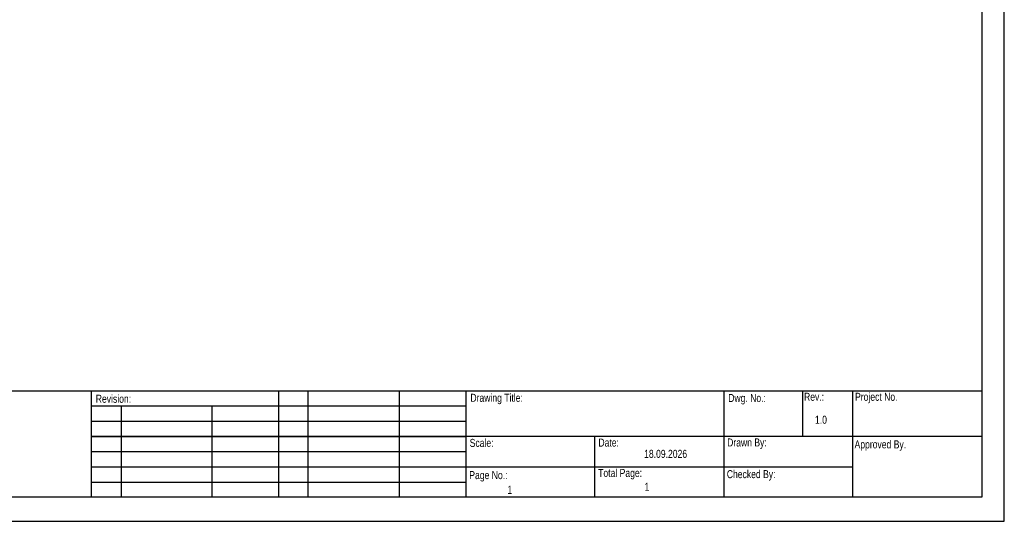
# Model space of a CAD drawing. Header units: millimetres. Extents: x 1406 to 2440, y 904 to 1635.
# Tile 6 of 29: x 1909 to 2440, y 904 to 1174. Entities that reach past the tile are written whole.
import ezdxf

# ---------------------------------------------------------------- set-up
doc = ezdxf.new("R2010")
doc.units = ezdxf.units.MM
doc.header["$LTSCALE"] = 16.335
doc.layers.get('0').update_dxf_attribs({"linetype": 'CONTINUOUS'})
doc.layers.add('1', color=7, linetype='CONTINUOUS')
doc.layers.add('图框', color=7, linetype='CONTINUOUS')
doc.styles.add('MtXpl_Century_Gothic', font='GOTHIC.TTF')

# ---------------------------------------------------------------- blocks, each defined once
blk = doc.blocks.new('AAXXX')
at = {"layer": '1'}
for p, q in [((-2141.569, 292.634), (-2141.569, 350.671)), ((-2142.534, 349.645), (-2142.534, 293.66)), ((-2222.681, 298.221), (-2142.534, 298.221)), ((-2180.646, 298.221), (-2180.646, 293.66)), ((-2172.633, 298.221), (-2172.633, 293.66)), ((-2171.366, 293.66), (-2171.366, 298.221)), ((-2167.468, 298.221), (-2167.468, 293.66)), ((-2164.619, 298.221), (-2164.619, 293.66)), ((-2153.577, 298.221), (-2153.577, 293.66)), ((-2150.21, 298.221), (-2150.21, 296.266)), ((-2148.062, 298.221), (-2148.062, 293.66)), ((-2180.646, 297.57), (-2164.619, 297.57)), ((-2179.367, 297.57), (-2179.367, 293.66)), ((-2175.481, 297.57), (-2175.481, 293.66)), ((-2180.646, 296.918), (-2164.619, 296.918)), ((-2142.534, 296.266), (-2180.646, 296.266)), ((-2180.646, 296.266), (-2164.619, 296.266)), ((-2159.104, 296.266), (-2159.104, 293.66)), ((-2180.646, 295.615), (-2164.619, 295.615)), ((-2180.646, 294.963), (-2148.062, 294.963)), ((-2180.646, 294.311), (-2164.619, 294.311)), ((-2142.534, 293.66), (-2222.681, 293.66)), ((-2223.646, 292.634), (-2141.569, 292.634))]:
    blk.add_line(p, q, dxfattribs=at)
at = {"layer": '图框', "style": 'MtXpl_Century_Gothic', "width": 0.8}
for s, height, p in [('Revision:', 0.3436, (-2180.453, 297.704)), ('Drawing Title:', 0.34361, (-2164.42, 297.746)), ('Dwg. No.:', 0.3436, (-2153.385, 297.737)), ('Rev.:', 0.3436, (-2150.14, 297.788)), ('Project No.', 0.34361, (-2147.957, 297.788)), ('1.0', 0.3436, (-2149.671, 296.806)), ('Scale:', 0.3436, (-2164.45, 295.816)), ('Date:', 0.3436, (-2158.941, 295.83)), ('Drawn By:', 0.3436, (-2153.432, 295.835)), ('Approved By.', 0.34361, (-2147.978, 295.753)), ('18.09.2026', 0.3436, (-2156.984, 295.348)), ('Page No.:', 0.3436, (-2164.467, 294.439)), ('Total Page:', 0.34361, (-2158.952, 294.53)), ('Checked By:', 0.34361, (-2153.446, 294.48)), ('1', 0.344, (-2162.837, 293.809)), ('1', 0.344, (-2156.966, 293.941))]:
    blk.add_text(s, height=height, dxfattribs=at).set_placement(p)

msp = doc.modelspace()

# ---------------------------------------------------------------- block references
at = {"xscale": 12.6, "yscale": 12.6, "zscale": 12.6}
msp.add_blockref('AAXXX', (29423.81, -2783.08), dxfattribs=at)

doc.saveas('drawing.dxf')
